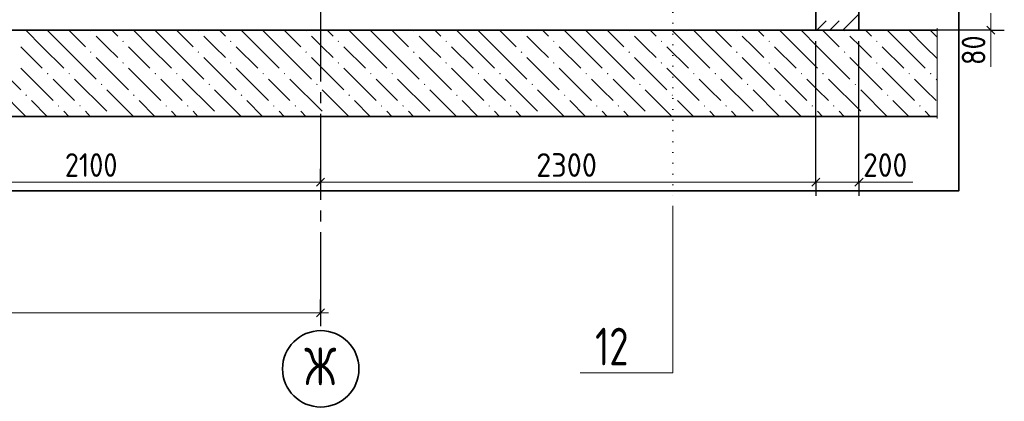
# Model space of a CAD drawing. Header units: millimetres. Extents: x 0 to 50400, y 0 to 35640.
# Tile 9 of 15: x 13351 to 24323, y 18624 to 22881. Entities that reach past the tile are written whole.
import ezdxf

# ---------------------------------------------------------------- set-up
doc = ezdxf.new("R2010")
doc.units = ezdxf.units.MM
doc.linetypes.add('______5', pattern=[1320, 960, -120, 120, -120])
doc.linetypes.add('______9', pattern=[120, 0, -120])
for name, color, linetype, lineweight in [('Standard', 7, 'Continuous', 25), ('ЖБ Плита Фундамента верхний уровень', 7, 'Continuous', 35), ('ЖБ Стена верхний уровень', 7, 'Continuous', 35), ('Сечения символ', 7, 'Continuous', 25)]:
    doc.layers.add(name, color=color, linetype=linetype, lineweight=lineweight)
doc.layers.add('Оси', color=7, linetype='______5', true_color=0x656565)
doc.layers.add('Размерная выноска', color=7, linetype='Continuous')
doc.styles.add('ISOCPEUR', font='txt')

msp = doc.modelspace()

# ---------------------------------------------------------------- hatches: boundary and pattern name
at = {"layer": 'ЖБ Плита Фундамента верхний уровень', "linetype": 'Continuous', "lineweight": 18, "transparency": 33554687}
for points in [[(14135, 22759), (14140, 22763), (14146, 22763), (14151, 22759), (14143, 22751)], [(15335, 22759), (15340, 22763), (15346, 22763), (15351, 22759), (15343, 22751)], [(16535, 22759), (16540, 22763), (16546, 22763), (16551, 22759), (16543, 22751)], [(17735, 22759), (17740, 22763), (17746, 22763), (17751, 22759), (17743, 22751)], [(18935, 22759), (18940, 22763), (18946, 22763), (18951, 22759), (18943, 22751)], [(20135, 22759), (20140, 22763), (20146, 22763), (20151, 22759), (20143, 22751)], [(21335, 22759), (21340, 22763), (21346, 22763), (21351, 22759), (21343, 22751)], [(22535, 22759), (22540, 22763), (22546, 22763), (22551, 22759), (22543, 22751)], [(14495, 22639), (14503, 22647), (14511, 22639), (14503, 22631)], [(15695, 22639), (15703, 22647), (15711, 22639), (15703, 22631)], [(16895, 22639), (16903, 22647), (16911, 22639), (16903, 22631)], [(18095, 22639), (18103, 22647), (18111, 22639), (18103, 22631)], [(19295, 22639), (19303, 22647), (19311, 22639), (19303, 22631)], [(20495, 22639), (20503, 22647), (20511, 22639), (20503, 22631)], [(21695, 22639), (21703, 22647), (21711, 22639), (21703, 22631)], [(22895, 22639), (22903, 22647), (22911, 22639), (22903, 22631)], [(14135, 22519), (14143, 22527), (14151, 22519), (14143, 22511)], [(15335, 22519), (15343, 22527), (15351, 22519), (15343, 22511)], [(16535, 22519), (16543, 22527), (16551, 22519), (16543, 22511)], [(17735, 22519), (17743, 22527), (17751, 22519), (17743, 22511)], [(18935, 22519), (18943, 22527), (18951, 22519), (18943, 22511)], [(20135, 22519), (20143, 22527), (20151, 22519), (20143, 22511)], [(21335, 22519), (21343, 22527), (21351, 22519), (21343, 22511)], [(22535, 22519), (22543, 22527), (22551, 22519), (22543, 22511)], [(14495, 22399), (14503, 22407), (14511, 22399), (14503, 22391)], [(15695, 22399), (15703, 22407), (15711, 22399), (15703, 22391)], [(16895, 22399), (16903, 22407), (16911, 22399), (16903, 22391)], [(18095, 22399), (18103, 22407), (18111, 22399), (18103, 22391)], [(19295, 22399), (19303, 22407), (19311, 22399), (19303, 22391)], [(20495, 22399), (20503, 22407), (20511, 22399), (20503, 22391)], [(21695, 22399), (21703, 22407), (21711, 22399), (21703, 22391)], [(22895, 22399), (22903, 22407), (22911, 22399), (22903, 22391)], [(13655, 22279), (13663, 22287), (13671, 22279), (13663, 22271)], [(13895, 22279), (13903, 22287), (13911, 22279), (13903, 22271)], [(14855, 22279), (14863, 22287), (14871, 22279), (14863, 22271)], [(15095, 22279), (15103, 22287), (15111, 22279), (15103, 22271)], [(16055, 22279), (16063, 22287), (16071, 22279), (16063, 22271)], [(16295, 22279), (16303, 22287), (16311, 22279), (16303, 22271)], [(17255, 22279), (17263, 22287), (17271, 22279), (17263, 22271)], [(17495, 22279), (17503, 22287), (17511, 22279), (17503, 22271)], [(18455, 22279), (18463, 22287), (18471, 22279), (18463, 22271)], [(18695, 22279), (18703, 22287), (18711, 22279), (18703, 22271)], [(19655, 22279), (19663, 22287), (19671, 22279), (19663, 22271)], [(19895, 22279), (19903, 22287), (19911, 22279), (19903, 22271)], [(20855, 22279), (20863, 22287), (20871, 22279), (20863, 22271)], [(21095, 22279), (21103, 22287), (21111, 22279), (21103, 22271)], [(22055, 22279), (22063, 22287), (22071, 22279), (22063, 22271)], [(22295, 22279), (22303, 22287), (22311, 22279), (22303, 22271)], [(23255, 22279), (23263, 22287), (23271, 22279), (23263, 22271)], [(23495, 22279), (23503, 22287), (23511, 22279), (23503, 22271)], [(14255, 22159), (14263, 22167), (14271, 22159), (14263, 22151)], [(15455, 22159), (15463, 22167), (15471, 22159), (15463, 22151)], [(16655, 22159), (16663, 22167), (16671, 22159), (16663, 22151)], [(17855, 22159), (17863, 22167), (17871, 22159), (17863, 22151)], [(19055, 22159), (19063, 22167), (19071, 22159), (19063, 22151)], [(20255, 22159), (20263, 22167), (20271, 22159), (20263, 22151)], [(21455, 22159), (21463, 22167), (21471, 22159), (21463, 22151)], [(22655, 22159), (22663, 22167), (22671, 22159), (22663, 22151)], [(13415, 22039), (13423, 22047), (13431, 22039), (13423, 22031)], [(14615, 22039), (14623, 22047), (14631, 22039), (14623, 22031)], [(15815, 22039), (15823, 22047), (15831, 22039), (15823, 22031)], [(17015, 22039), (17023, 22047), (17031, 22039), (17023, 22031)], [(18215, 22039), (18223, 22047), (18231, 22039), (18223, 22031)], [(19415, 22039), (19423, 22047), (19431, 22039), (19423, 22031)], [(20615, 22039), (20623, 22047), (20631, 22039), (20623, 22031)], [(21815, 22039), (21823, 22047), (21831, 22039), (21823, 22031)], [(23015, 22039), (23023, 22047), (23031, 22039), (23023, 22031)], [(13775, 21919), (13783, 21927), (13791, 21919), (13783, 21911)], [(14015, 21919), (14023, 21927), (14031, 21919), (14023, 21911)], [(14975, 21919), (14983, 21927), (14991, 21919), (14983, 21911)], [(15215, 21919), (15223, 21927), (15231, 21919), (15223, 21911)], [(16175, 21919), (16183, 21927), (16191, 21919), (16183, 21911)], [(16415, 21919), (16423, 21927), (16431, 21919), (16423, 21911)], [(17375, 21919), (17383, 21927), (17391, 21919), (17383, 21911)], [(17615, 21919), (17623, 21927), (17631, 21919), (17623, 21911)], [(18575, 21919), (18583, 21927), (18591, 21919), (18583, 21911)], [(18815, 21919), (18823, 21927), (18831, 21919), (18823, 21911)], [(19775, 21919), (19783, 21927), (19791, 21919), (19783, 21911)], [(20015, 21919), (20023, 21927), (20031, 21919), (20023, 21911)], [(20975, 21919), (20983, 21927), (20991, 21919), (20983, 21911)], [(21215, 21919), (21223, 21927), (21231, 21919), (21223, 21911)], [(22175, 21919), (22183, 21927), (22191, 21919), (22183, 21911)], [(22415, 21919), (22423, 21927), (22431, 21919), (22423, 21911)], [(23375, 21919), (23383, 21927), (23391, 21919), (23383, 21911)], [(14380, 21803), (14383, 21807), (14386, 21803)], [(15580, 21803), (15583, 21807), (15586, 21803)], [(16780, 21803), (16783, 21807), (16786, 21803)], [(17980, 21803), (17983, 21807), (17986, 21803)], [(19180, 21803), (19183, 21807), (19186, 21803)], [(20380, 21803), (20383, 21807), (20386, 21803)], [(21580, 21803), (21583, 21807), (21586, 21803)], [(22780, 21803), (22783, 21807), (22786, 21803)]]:
    msp.add_hatch(color=7, dxfattribs=at).paths.add_polyline_path(points, flags=16)
at = {"layer": 'ЖБ Стена верхний уровень', "linetype": 'Continuous', "lineweight": 18, "transparency": 33554687}
msp.add_hatch(color=7, dxfattribs=at).paths.add_polyline_path([(22662, 22763), (22663, 22765), (22664, 22763)], flags=16)

# ---------------------------------------------------------------- linework, layer by layer
at = {"layer": 'Standard', "color": 7, "linetype": 'Continuous', "lineweight": 13, "transparency": 33554687}
for p, q in [((24173, 22955), (24173, 22763)), ((24173, 22763), (24173, 22673)), ((11664, 21068), (16704, 21068)), ((16704, 21068), (22224, 21068)), ((22224, 21068), (22704, 21068)), ((22704, 21068), (22794, 21068)), ((7104, 19612), (16704, 19612)), ((16704, 19612), (16794, 19612))]:
    msp.add_line(p, q, dxfattribs=at)
at = {"layer": 'Standard', "color": 7, "linetype": 'Continuous', "lineweight": -3, "transparency": 33554687}
for p, q in [((24173, 22763), (24023, 22763)), ((24173, 22763), (24323, 22763)), ((16704, 21068), (16704, 21218)), ((22224, 21068), (22224, 21218)), ((22704, 21068), (22704, 21218)), ((16704, 21068), (16704, 20918)), ((16704, 21068), (16704, 21068)), ((22224, 21068), (22224, 20918)), ((22704, 21068), (22704, 20918)), ((16704, 19612), (16704, 19762)), ((16704, 19612), (16704, 19462))]:
    msp.add_line(p, q, dxfattribs=at)
at = {"layer": 'Standard', "color": 7, "linetype": 'Continuous', "lineweight": 25, "transparency": 33554687}
for p, q in [((24128, 22808), (24218, 22718)), ((16659, 21023), (16749, 21113)), ((22179, 21023), (22269, 21113)), ((22659, 21023), (22749, 21113)), ((16659, 19567), (16749, 19657))]:
    msp.add_line(p, q, dxfattribs=at)
at = {"layer": 'Standard', "color": 254, "linetype": 'Continuous', "lineweight": 35, "true_color": 0xc4c4ff, "transparency": 33554687}
msp.add_lwpolyline([(5311, 20971), (23815, 20971), (23815, 31311), (5311, 31311), (5311, 20971)], dxfattribs=at)
at = {"layer": 'Standard', "color": 7, "linetype": 'Continuous', "lineweight": -3, "transparency": 33554687}
for points in [[(24173, 22763), (24153, 22763), (24153, 22763), (22723, 22763)], [(22224, 21068), (22224, 21088), (22224, 21088), (22224, 22643)], [(22704, 21068), (22704, 21088), (22704, 21088), (22704, 22643)]]:
    msp.add_lwpolyline(points, dxfattribs=at)
at = {"layer": 'ЖБ Плита Фундамента верхний уровень', "color": 7, "linetype": 'Continuous', "lineweight": 35, "transparency": 33554687}
for p, q in [((22224, 22763), (7104, 22763)), ((22704, 22763), (22224, 22763)), ((23575, 22763), (22704, 22763)), ((5784, 21803), (23575, 21803))]:
    msp.add_line(p, q, dxfattribs=at)
at = {"layer": 'ЖБ Плита Фундамента верхний уровень', "color": 252, "linetype": 'Continuous', "lineweight": 18, "true_color": 0x8f8f8f, "transparency": 33554687}
for p, q in [((13603, 22579), (13418, 22763)), ((13658, 22763), (13843, 22579)), ((13898, 22763), (14083, 22579)), ((14378, 22763), (14443, 22699)), ((14803, 22579), (14618, 22763)), ((14858, 22763), (15043, 22579)), ((15098, 22763), (15283, 22579)), ((15578, 22763), (15643, 22699)), ((16003, 22579), (15818, 22763)), ((16058, 22763), (16243, 22579)), ((16298, 22763), (16483, 22579)), ((16778, 22763), (16843, 22699)), ((17203, 22579), (17018, 22763)), ((17258, 22763), (17443, 22579)), ((17498, 22763), (17683, 22579)), ((17978, 22763), (18043, 22699)), ((18403, 22579), (18218, 22763)), ((18458, 22763), (18643, 22579)), ((18698, 22763), (18883, 22579)), ((19178, 22763), (19243, 22699)), ((19603, 22579), (19418, 22763)), ((19658, 22763), (19843, 22579)), ((19898, 22763), (20083, 22579)), ((20378, 22763), (20443, 22699)), ((20803, 22579), (20618, 22763)), ((20858, 22763), (21043, 22579)), ((21098, 22763), (21283, 22579)), ((21578, 22763), (21643, 22699)), ((22003, 22579), (21818, 22763)), ((22058, 22763), (22243, 22579)), ((22298, 22763), (22483, 22579)), ((22778, 22763), (22843, 22699)), ((23203, 22579), (23018, 22763)), ((23258, 22763), (23443, 22579)), ((23498, 22763), (23575, 22687)), ((14323, 22579), (14203, 22699)), ((15523, 22579), (15403, 22699)), ((16723, 22579), (16603, 22699)), ((17923, 22579), (17803, 22699)), ((19123, 22579), (19003, 22699)), ((20323, 22579), (20203, 22699)), ((21523, 22579), (21403, 22699)), ((22723, 22579), (22603, 22699)), ((13363, 22579), (13603, 22339)), ((13603, 22579), (13843, 22339)), ((13843, 22579), (14203, 22219)), ((14443, 22459), (14323, 22579)), ((14563, 22579), (14803, 22339)), ((14803, 22579), (15043, 22339)), ((15043, 22579), (15403, 22219)), ((15643, 22459), (15523, 22579)), ((15763, 22579), (16003, 22339)), ((16003, 22579), (16243, 22339)), ((16243, 22579), (16603, 22219)), ((16843, 22459), (16723, 22579)), ((16963, 22579), (17203, 22339)), ((17203, 22579), (17443, 22339)), ((17443, 22579), (17803, 22219)), ((18043, 22459), (17923, 22579)), ((18163, 22579), (18403, 22339)), ((18403, 22579), (18643, 22339)), ((18643, 22579), (19003, 22219)), ((19243, 22459), (19123, 22579)), ((19363, 22579), (19603, 22339)), ((19603, 22579), (19843, 22339)), ((19843, 22579), (20203, 22219)), ((20443, 22459), (20323, 22579)), ((20563, 22579), (20803, 22339)), ((20803, 22579), (21043, 22339)), ((21043, 22579), (21403, 22219)), ((21643, 22459), (21523, 22579)), ((21763, 22579), (22003, 22339)), ((22003, 22579), (22243, 22339)), ((22243, 22579), (22603, 22219)), ((22843, 22459), (22723, 22579)), ((22963, 22579), (23203, 22339)), ((23203, 22579), (23443, 22339)), ((23443, 22579), (23575, 22447)), ((13003, 22459), (13363, 22099)), ((14203, 22459), (14563, 22099)), ((15403, 22459), (15763, 22099)), ((16603, 22459), (16963, 22099)), ((17803, 22459), (18163, 22099)), ((19003, 22459), (19363, 22099)), ((20203, 22459), (20563, 22099)), ((21403, 22459), (21763, 22099)), ((22603, 22459), (22963, 22099)), ((13363, 22339), (13723, 21979)), ((14563, 22339), (14923, 21979)), ((15763, 22339), (16123, 21979)), ((16963, 22339), (17323, 21979)), ((18163, 22339), (18523, 21979)), ((19363, 22339), (19723, 21979)), ((20563, 22339), (20923, 21979)), ((21763, 22339), (22123, 21979)), ((22963, 22339), (23323, 21979)), ((13843, 22099), (13723, 22219)), ((13963, 22219), (14323, 21859)), ((15043, 22099), (14923, 22219)), ((15163, 22219), (15523, 21859)), ((16243, 22099), (16123, 22219)), ((16363, 22219), (16723, 21859)), ((17443, 22099), (17323, 22219)), ((17563, 22219), (17923, 21859)), ((18643, 22099), (18523, 22219)), ((18763, 22219), (19123, 21859)), ((19843, 22099), (19723, 22219)), ((19963, 22219), (20323, 21859)), ((21043, 22099), (20923, 22219)), ((21163, 22219), (21523, 21859)), ((22243, 22099), (22123, 22219)), ((22363, 22219), (22723, 21859)), ((23443, 22099), (23323, 22219)), ((23563, 22219), (23575, 22207)), ((13123, 22099), (13418, 21803)), ((13963, 21979), (13843, 22099)), ((14323, 22099), (14618, 21803)), ((15163, 21979), (15043, 22099)), ((15523, 22099), (15818, 21803)), ((16363, 21979), (16243, 22099)), ((16723, 22099), (17018, 21803)), ((17563, 21979), (17443, 22099)), ((17923, 22099), (18218, 21803)), ((18763, 21979), (18643, 22099)), ((19123, 22099), (19418, 21803)), ((19963, 21979), (19843, 22099)), ((20323, 22099), (20618, 21803)), ((21163, 21979), (21043, 22099)), ((21523, 22099), (21818, 21803)), ((22363, 21979), (22243, 22099)), ((22723, 22099), (23018, 21803)), ((23563, 21979), (23443, 22099)), ((13658, 21803), (13483, 21979)), ((14858, 21803), (14683, 21979)), ((16058, 21803), (15883, 21979)), ((17258, 21803), (17083, 21979)), ((18458, 21803), (18283, 21979)), ((19658, 21803), (19483, 21979)), ((20858, 21803), (20683, 21979)), ((22058, 21803), (21883, 21979)), ((23258, 21803), (23083, 21979)), ((13843, 21859), (13898, 21803)), ((14083, 21859), (14138, 21803)), ((15043, 21859), (15098, 21803)), ((15283, 21859), (15338, 21803)), ((16243, 21859), (16298, 21803)), ((16483, 21859), (16538, 21803)), ((17443, 21859), (17498, 21803)), ((17683, 21859), (17738, 21803)), ((18643, 21859), (18698, 21803)), ((18883, 21859), (18938, 21803)), ((19843, 21859), (19898, 21803)), ((20083, 21859), (20138, 21803)), ((21043, 21859), (21098, 21803)), ((21283, 21859), (21338, 21803)), ((22243, 21859), (22298, 21803)), ((22483, 21859), (22538, 21803)), ((23443, 21859), (23498, 21803))]:
    msp.add_line(p, q, dxfattribs=at)
at = {"layer": 'ЖБ Стена верхний уровень', "color": 7, "linetype": 'Continuous', "lineweight": 35, "transparency": 33554687}
for p, q in [((22224, 29339), (22224, 22763)), ((22704, 22763), (22704, 29339)), ((22224, 22763), (22704, 22763))]:
    msp.add_line(p, q, dxfattribs=at)
at = {"layer": 'ЖБ Стена верхний уровень', "color": 251, "linetype": 'Continuous', "lineweight": 18, "true_color": 0x494949, "transparency": 33554687}
for p, q in [((22524, 22763), (22699, 22939)), ((22339, 22867), (22236, 22763)), ((22483, 22867), (22380, 22763)), ((22704, 22799), (22699, 22795))]:
    msp.add_line(p, q, dxfattribs=at)
at = {"layer": 'Оси', "color": 8, "linetype": '______5', "lineweight": -3, "transparency": 33554687}
msp.add_line((16704, 31071), (16704, 19440), dxfattribs=at)
at = {"layer": 'Оси', "color": 7, "linetype": 'Continuous', "lineweight": 35, "transparency": 33554687}
msp.add_circle((16706, 18987), 426, dxfattribs=at)
at = {"layer": 'Размерная выноска', "color": 7, "linetype": 'Continuous', "lineweight": 13, "transparency": 33554687}
for p, q in [((23575, 22787), (23575, 21779)), ((22704, 21068), (23304, 21068))]:
    msp.add_line(p, q, dxfattribs=at)
at = {"layer": 'Размерная выноска', "color": 251, "linetype": 'Continuous', "lineweight": 13, "true_color": 0x656565, "transparency": 33554687}
msp.add_line((24173, 22763), (24173, 22355), dxfattribs=at)
at = {"layer": 'Сечения символ', "color": 7, "linetype": '______9', "lineweight": 13, "transparency": 33554687}
msp.add_line((20630, 29807), (20630, 20803), dxfattribs=at)
at = {"layer": 'Сечения символ', "color": 7, "linetype": 'Continuous', "lineweight": 13, "transparency": 33554687}
msp.add_lwpolyline([(20630, 20803), (20630, 18943), (19596, 18943)], dxfattribs=at)

# ---------------------------------------------------------------- texts
at = {"layer": 'Standard', "color": 7, "linetype": 'Continuous', "lineweight": 25, "transparency": 33554687, "insert": (24113, 22375), "char_height": 264, "width": 484.71, "attachment_point": 7, "rotation": 90, "style": 'ISOCPEUR'}
msp.add_mtext('\\W0.87;80', dxfattribs=at)
at = {"layer": 'Standard', "color": 7, "linetype": 'Continuous', "lineweight": 25, "transparency": 33554687, "char_height": 264, "attachment_point": 7, "style": 'ISOCPEUR'}
for s, insert, width in [('\\W0.87;2100', (13854, 21128), 800.28), ('\\W0.93;2300', (19107, 21128), 861.71), ('\\W0.91;200', (22749, 21128), 674.38)]:
    msp.add_mtext(s, dxfattribs=dict(at, insert=insert, width=width))
at = {"layer": 'Оси', "color": 7, "linetype": 'Continuous', "lineweight": 35, "transparency": 33554687, "insert": (16523, 18804), "char_height": 420, "width": 520.62, "attachment_point": 7, "style": 'ISOCPEUR'}
msp.add_mtext('\\W0.73;Ж', dxfattribs=at)
at = {"layer": 'Сечения символ', "color": 7, "linetype": 'Continuous', "lineweight": 35, "transparency": 33554687, "insert": (19763, 19025), "char_height": 420, "width": 661.19, "attachment_point": 7, "style": 'ISOCPEUR'}
msp.add_mtext('\\W0.75;12', dxfattribs=at)

doc.saveas('drawing.dxf')
